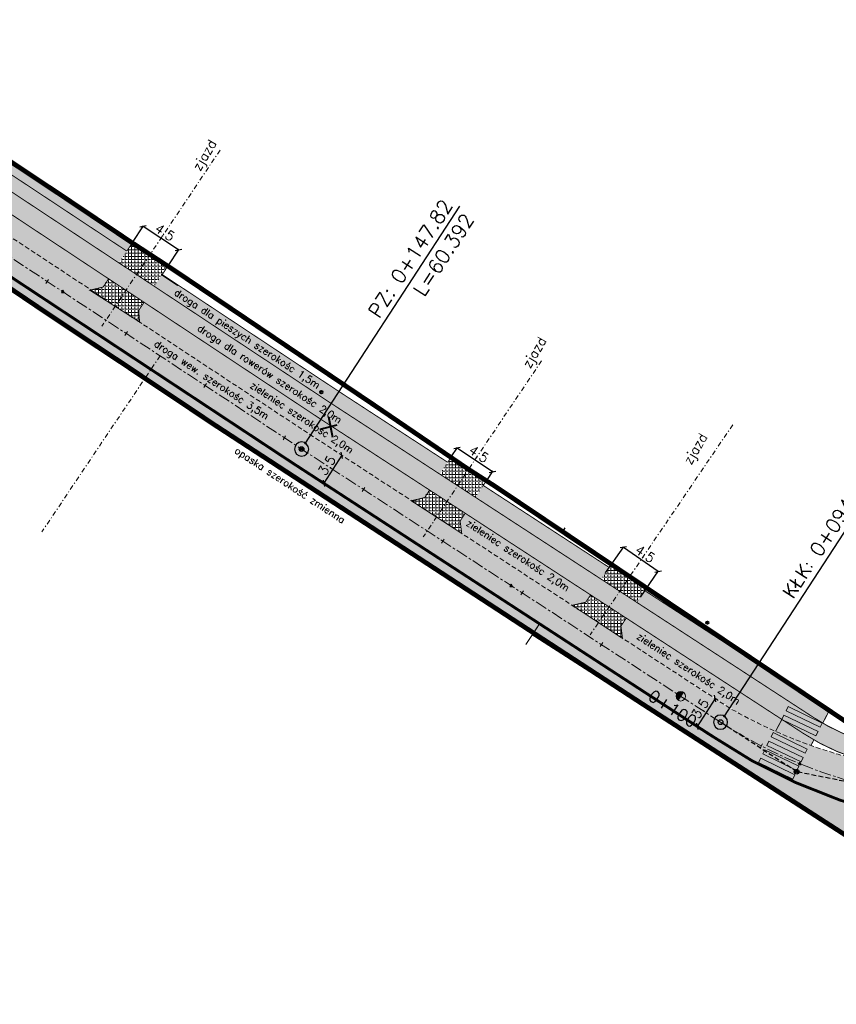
# Model space of a CAD drawing. Header units: metres. Extents: x 8462340 to 8469377, y 5710371 to 5712927.
# Tile 29 of 31: x 8468511 to 8468597, y 5712632 to 5712736. Entities that reach past the tile are written whole.
import ezdxf

# ---------------------------------------------------------------- set-up
doc = ezdxf.new("R2010")
doc.units = ezdxf.units.M
for name, pattern in [('CENTER', [2, 1.25, -0.25, 0.25, -0.25]), ('DASHDOT', [1, 0.5, -0.25, 0, -0.25]), ('DASHED', [0.75, 0.5, -0.25]), ('HIDDEN', [0.375, 0.25, -0.125])]:
    doc.linetypes.add(name, pattern=pattern)
for name, color, linetype in [('C-DROGI-SYTUACJA', 7, 'Continuous'), ('C-DROGI-SYTUACJA-ETYKIETY', 7, 'Continuous'), ('GRANICA PASA', 184, 'Continuous')]:
    doc.layers.add(name, color=color, linetype=linetype)
for name, color, linetype, lineweight in [('CHODNIK PROJEKTOWANY', 252, 'Continuous', 5), ('dim', 7, 'Continuous', 5), ('ZZ krawężnik 15x30', 174, 'Continuous', 70)]:
    doc.layers.add(name, color=color, linetype=linetype, lineweight=lineweight)
doc.styles.get("Standard").update_dxf_attribs({"font": 'simplex.shx'})
doc.dimstyles.new('drogi', dxfattribs={"dimtxt": 2, "dimasz": 1, "dimexe": 0.18, "dimexo": 0.0625, "dimgap": 0.5, "dimtad": 1, "dimdec": 1, "dimzin": 0, "dimdsep": 46, "dimtxsty": 'Standard', "dimblk": 'OBLIQUE', "dimcen": 0.09, "dimaunit": 1, "dimadec": 0, "dimazin": 0, "dimtfac": 1, "dimtdec": 1, "dimtofl": 0, "dimtmove": 0, "dimatfit": 3, "dimfxl": 1, "dimtolj": 1, "dimtzin": 0, "dimarcsym": 0})
pattern_1 = [(0, (0, 0), (0, 0.3492500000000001), [0.254, -0.09525]), (90, (0, 0), (-0.3492500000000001, 2.138539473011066e-17), [0.254, -0.09525])]

# ---------------------------------------------------------------- blocks, each defined once
blk = doc.blocks.new('AeccTickTriangle')
at = {"color": 0, "linetype": 'ByBlock', "lineweight": -2}
blk.add_lwpolyline([(3.05311331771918e-16, 0.6666666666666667), (-0.5773502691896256, -0.333333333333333), (0.5773502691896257, -0.3333333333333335)], close=True, dxfattribs=at)
at = {"color": 0, "linetype": 'ByBlock', "lineweight": -2, "const_width": 0.0625}
blk.add_lwpolyline([(-0.03125, 0, 1), (0.03125, 0, 1)], format="xyb", close=True, dxfattribs=at)
blk = doc.blocks.new('kilometraz')
at = {"linetype": 'ByBlock', "lineweight": -2}
blk.add_hatch(color=0, dxfattribs=at).paths.add_polyline_path([(0, -0.5, 0.4142135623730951), (0.5, 0, 0.4142135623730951), (0, 0.5)])
at = {"color": 0, "linetype": 'ByBlock', "lineweight": -2}
blk.add_line((0, 0.5), (0, -0.5), dxfattribs=at)
blk.add_circle((0, 0), 0.5, dxfattribs=at)
blk = doc.blocks.new('AeccTickCircle')
at = {"color": 0, "linetype": 'ByBlock', "lineweight": -2}
blk.add_circle((0, 0), 0.5, dxfattribs=at)
blk = doc.blocks.new('AeccTickLine')
at = {"color": 0, "linetype": 'ByBlock', "lineweight": -2}
blk.add_line((0, 1), (-3.673819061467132e-16, -1), dxfattribs=at)
blk = doc.blocks.new('_Oblique')
at = {"color": 0, "linetype": 'ByBlock', "lineweight": -2}
blk.add_line((-0.5, -0.5), (0.5, 0.5), dxfattribs=at)
blk = doc.blocks.new('*D9183')
at = {"layer": 'Defpoints', "color": 0, "linetype": 'Continuous', "lineweight": 20, "transparency": 16777216}
for p in [(8468574.44171438, 5712679.804907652), (8468572.55177071, 5712677.080412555), (8468576.22998041, 5712674.528890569)]:
    blk.add_point(p, dxfattribs=at)
at = {"layer": 'dim', "color": 0, "linetype": 'Continuous', "lineweight": -2, "transparency": 16777216}
for p, q in [((8468572.569582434, 5712677.10608949), (8468574.493012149, 5712679.878857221)), ((8468578.11992408, 5712677.253385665), (8468574.44171438, 5712679.804907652)), ((8468576.247792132, 5712674.554567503), (8468578.171221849, 5712677.327335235))]:
    blk.add_line(p, q, dxfattribs=at)
at = {"layer": 'dim', "color": 0, "linetype": 'Continuous', "lineweight": -2, "transparency": 16777216, "xscale": 0.5, "yscale": 0.5, "zscale": 0.5}
for p, rotation in [((8468574.44171438, 5712679.804907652), 145.2515025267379), ((8468578.11992408, 5712677.253385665), 325.2515025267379)]:
    blk.add_blockref('_Oblique', p, dxfattribs=dict(at, rotation=rotation))
at = {"layer": 'dim', "color": 0, "linetype": 'Continuous', "lineweight": 20, "transparency": 16777216, "insert": (8468576.750415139, 5712679.11617884), "char_height": 1, "attachment_point": 5, "rotation": 325.2515025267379}
blk.add_mtext('\\A1;4.5', dxfattribs=at)
blk = doc.blocks.new('*D9184')
at = {"layer": 'Defpoints', "color": 0, "linetype": 'Continuous', "lineweight": 20, "transparency": 16777216}
for p in [(8468556.872437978, 5712690.286557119), (8468556.245715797, 5712689.3401384), (8468560.003747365, 5712686.851555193)]:
    blk.add_point(p, dxfattribs=at)
at = {"layer": 'dim', "color": 0, "linetype": 'Continuous', "lineweight": -2, "transparency": 16777216}
for p, q in [((8468556.262969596, 5712689.366193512), (8468556.922128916, 5712690.361595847)), ((8468560.630469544, 5712687.797973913), (8468556.872437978, 5712690.286557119)), ((8468560.021001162, 5712686.877610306), (8468560.680160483, 5712687.873012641))]:
    blk.add_line(p, q, dxfattribs=at)
at = {"layer": 'dim', "color": 0, "linetype": 'Continuous', "lineweight": -2, "transparency": 16777216, "xscale": 0.5, "yscale": 0.5, "zscale": 0.5}
for p, rotation in [((8468556.872437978, 5712690.286557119), 146.4873182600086), ((8468560.630469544, 5712687.797973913), 326.4873182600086)]:
    blk.add_blockref('_Oblique', p, dxfattribs=dict(at, rotation=rotation))
at = {"layer": 'dim', "color": 0, "linetype": 'Continuous', "lineweight": 20, "transparency": 16777216, "insert": (8468559.174668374, 5712689.661546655), "char_height": 1, "attachment_point": 5, "rotation": 326.4873182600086}
blk.add_mtext('\\A1;4.5', dxfattribs=at)
blk = doc.blocks.new('*D9188')
at = {"layer": 'Defpoints', "color": 0, "linetype": 'Continuous', "lineweight": 20, "transparency": 16777216}
for p in [(8468523.701318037, 5712713.699424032), (8468522.572787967, 5712711.990149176), (8468526.32247713, 5712709.514457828)]:
    blk.add_point(p, dxfattribs=at)
at = {"layer": 'dim', "color": 0, "linetype": 'Continuous', "lineweight": -2, "transparency": 16777216}
for p, q in [((8468522.59000613, 5712712.016227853), (8468523.750906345, 5712713.774530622)), ((8468527.4510072, 5712711.223732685), (8468523.701318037, 5712713.699424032)), ((8468526.339695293, 5712709.540536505), (8468527.500595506, 5712711.298839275))]:
    blk.add_line(p, q, dxfattribs=at)
at = {"layer": 'dim', "color": 0, "linetype": 'Continuous', "lineweight": -2, "transparency": 16777216, "xscale": 0.5, "yscale": 0.5, "zscale": 0.5}
for p, rotation in [((8468523.701318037, 5712713.699424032), 146.5656477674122), ((8468527.4510072, 5712711.223732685), 326.5656477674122)]:
    blk.add_blockref('_Oblique', p, dxfattribs=dict(at, rotation=rotation))
at = {"layer": 'dim', "color": 0, "linetype": 'Continuous', "lineweight": 20, "transparency": 16777216, "insert": (8468526.00632574, 5712713.076290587), "char_height": 1, "attachment_point": 5, "rotation": 326.5656477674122}
blk.add_mtext('\\A1;4.5', dxfattribs=at)
blk = doc.blocks.new('*D9192')
at = {"layer": 'Defpoints', "color": 0, "lineweight": 20, "transparency": 16777216}
for p in [(8468544.710239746, 5712689.526891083), (8468542.788078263, 5712686.57346558), (8468542.788078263, 5712686.57346558)]:
    blk.add_point(p, dxfattribs=at)
at = {"layer": 'dim', "color": 0, "lineweight": -2, "transparency": 16777216}
for p, q in [((8468544.710239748, 5712689.526891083), (8468542.788078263, 5712686.57346558)), ((8468544.73643124, 5712689.509845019), (8468544.785671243, 5712689.477798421)), ((8468542.814269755, 5712686.556419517), (8468542.86350976, 5712686.524372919))]:
    blk.add_line(p, q, dxfattribs=at)
at = {"layer": 'dim', "color": 0, "lineweight": -2, "transparency": 16777216, "xscale": 0.5, "yscale": 0.5, "zscale": 0.5}
for p, rotation in [((8468544.710239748, 5712689.526891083), 56.94293817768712), ((8468542.788078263, 5712686.57346558), 236.9429381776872)]:
    blk.add_blockref('_Oblique', p, dxfattribs=dict(at, rotation=rotation))
at = {"layer": 'dim', "color": 0, "lineweight": 20, "transparency": 16777216, "insert": (8468543.120563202, 5712688.459283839), "char_height": 1, "attachment_point": 5, "rotation": 56.94293817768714}
blk.add_mtext('\\A1;3.5', dxfattribs=at)
blk = doc.blocks.new('*D9189')
at = {"layer": 'Defpoints', "color": 0, "lineweight": 20, "transparency": 16777216}
for p in [(8468584.438981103, 5712663.642877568), (8468582.228751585, 5712660.904511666), (8468582.529427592, 5712660.708824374)]:
    blk.add_point(p, dxfattribs=at)
at = {"layer": 'dim', "color": 0, "lineweight": -2, "transparency": 16777216}
for p, q in [((8468584.138305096, 5712663.83856486), (8468582.228751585, 5712660.904511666)), ((8468584.41278961, 5712663.659923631), (8468584.0628736, 5712663.88765752)), ((8468582.5032361, 5712660.725870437), (8468582.153320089, 5712660.953604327))]:
    blk.add_line(p, q, dxfattribs=at)
at = {"layer": 'dim', "color": 0, "lineweight": -2, "transparency": 16777216, "xscale": 0.5, "yscale": 0.5, "zscale": 0.5}
for p, rotation in [((8468584.138305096, 5712663.83856486), 56.94293818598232), ((8468582.228751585, 5712660.904511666), 236.9429381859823)]:
    blk.add_blockref('_Oblique', p, dxfattribs=dict(at, rotation=rotation))
at = {"layer": 'dim', "color": 0, "lineweight": 20, "transparency": 16777216, "insert": (8468582.554932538, 5712662.78064377), "char_height": 1, "attachment_point": 5, "rotation": 56.942938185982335}
blk.add_mtext('\\A1;3.5', dxfattribs=at)
blk = doc.blocks.new('skowijder (3)')
at = {"layer": 'dim', "lineweight": 15}
for points in [[(8468459.891150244, 5712723.169502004), (8468462.124165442, 5712726.488182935), (8468461.709330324, 5712726.767309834), (8468459.476315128, 5712723.448628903)], [(8468460.725859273, 5712722.607857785), (8468462.958874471, 5712725.926538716), (8468462.544039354, 5712726.205665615), (8468460.311024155, 5712722.886984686)], [(8468461.560568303, 5712722.046213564), (8468463.793583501, 5712725.364894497), (8468463.378748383, 5712725.644021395), (8468461.145733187, 5712722.325340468)], [(8468462.395277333, 5712721.484569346), (8468464.62829253, 5712724.803250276), (8468464.213457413, 5712725.082377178), (8468461.980442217, 5712721.763696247)]]:
    blk.add_lwpolyline(points, close=True, dxfattribs=at)
blk = doc.blocks.new('skowijder (3) (2)')
at = {"layer": 'dim', "lineweight": 15}
for points in [[(8468461.560568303, 5712722.046213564), (8468463.793583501, 5712725.364894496), (8468463.378748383, 5712725.644021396), (8468461.145733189, 5712722.325340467)], [(8468462.395277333, 5712721.484569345), (8468464.62829253, 5712724.803250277), (8468464.213457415, 5712725.082377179), (8468461.980442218, 5712721.763696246)]]:
    blk.add_lwpolyline(points, close=True, dxfattribs=at)

msp = doc.modelspace()

# ---------------------------------------------------------------- hatches: boundary and pattern name
at = {"layer": 'CHODNIK PROJEKTOWANY', "lineweight": 20, "true_color": 0xffffdb}
h = msp.add_hatch(color=7, dxfattribs=at)
h.dxf.hatch_style = 1
h.paths.add_polyline_path([(8468594.572748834, 5712659.472257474), (8468593.61243209, 5712660.058207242), (8468591.191337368, 5712661.633687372), (8468590.523273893, 5712660.374055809), (8468593.12269106, 5712659.302037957), (8468593.78149053, 5712659.055902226), (8468594.260376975, 5712658.883281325)])
edge = h.paths.add_edge_path()
edge.add_line((8468677.031, 5712645.57), (8468673.235142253, 5712646.14572466))
edge.add_arc((8468672.882811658, 5712643.822744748), 2.349547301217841, 81.3755769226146, 137.0998077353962)
edge.add_arc((8468666.888575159, 5712650.336450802), 6.512284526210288, 267.287702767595, 311.00763165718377, ccw=False)
edge.add_line((8468666.580408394, 5712643.831461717), (8468672.418625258, 5712642.627862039))
edge.add_arc((8468671.898337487, 5712648.529981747), 5.925007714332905, 275.0377551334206, 330.0281582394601)
h.paths.add_polyline_path([(8468667.948363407, 5712634.355162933), (8468668.408185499, 5712638.364483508), (8468669.62328283, 5712638.120533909), (8468669.147, 5712632.255)])
edge = h.paths.add_edge_path()
edge.add_line((8468669.147, 5712632.255), (8468671.988119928, 5712631.718796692))
edge.add_line((8468671.988119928, 5712631.718796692), (8468672.572527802, 5712636.519269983))
edge.add_arc((8468669.868999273, 5712631.960003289), 5.30056405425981, -3.9055065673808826, 59.33314342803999, ccw=False)
edge.add_line((8468675.157254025, 5712631.598975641), (8468675.855628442, 5712631.551297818))
edge.add_arc((8468669.839953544, 5712631.936538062), 6.027997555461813, 356.3358158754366, 441.5317284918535)
edge.add_line((8468670.727646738, 5712637.898815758), (8468669.62328283, 5712638.120533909))
edge.add_line((8468669.62328283, 5712638.120533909), (8468669.147, 5712632.255))
h.paths.add_polyline_path([(8468633.861059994, 5712645.300353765), (8468633.458912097, 5712643.309245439), (8468639.466784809, 5712642.098014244), (8468639.08024889, 5712640.172703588), (8468652.64311474, 5712637.449748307), (8468652.407035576, 5712636.273853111), (8468655.073573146, 5712635.817855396), (8468655.294338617, 5712636.917474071), (8468667.948363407, 5712634.355162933), (8468668.390349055, 5712638.36806445)])
h.paths.add_polyline_path([(8468565.012628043, 5712670.872159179), (8468565.578167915, 5712671.741118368), (8468539.487680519, 5712688.721445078), (8468489.109196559, 5712721.992936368), (8468488.38307394, 5712720.890796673)], flags=17)
h.paths.add_polyline_path([(8468597.750596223, 5712649.522492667), (8468595.592983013, 5712650.908518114), (8468595.50352369, 5712650.925391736)])
h.paths.add_polyline_path([(8468491.69090693, 5712731.136283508), (8468490.842108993, 5712729.899290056), (8468521.137173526, 5712709.855369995), (8468521.977458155, 5712711.097977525)])
h.paths.add_polyline_path([(8468487.09930944, 5712732.375613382), (8468487.948109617, 5712733.612607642), (8468485.047984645, 5712735.531399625), (8468481.517911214, 5712734.785291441), (8468482.9828429, 5712734.740257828), (8468484.216509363, 5712734.282941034)])
h.paths.add_polyline_path([(8468555.042334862, 5712687.551378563), (8468555.878555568, 5712688.793714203), (8468544.407459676, 5712696.257752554), (8468525.714839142, 5712708.625236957), (8468524.874225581, 5712707.382849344), (8468543.58863583, 5712695.000959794)])
h.paths.add_polyline_path([(8468572.11153633, 5712676.449427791), (8468572.945588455, 5712677.688499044), (8468559.639328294, 5712686.34664619), (8468558.801931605, 5712685.106105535)])
h.paths.add_polyline_path([(8468576.707118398, 5712675.240938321), (8468575.873556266, 5712674.002578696), (8468595.50662077, 5712661.233070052), (8468595.514628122, 5712661.248167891), (8468596.206636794, 5712662.552948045)])
at = {"layer": 'dim', "lineweight": 20, "true_color": 0xc7e3ff}
h = msp.add_hatch(color=254, dxfattribs=at)
h.dxf.hatch_style = 1
edge = h.paths.add_edge_path()
edge.add_line((8468677.399621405, 5712647.55163249), (8468677.107043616, 5712645.573148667))
edge.add_line((8468677.107043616, 5712645.573148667), (8468673.235142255, 5712646.14572466))
edge.add_arc((8468672.888998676, 5712643.80501562), 2.366164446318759, 81.58807670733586, 136.887307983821)
edge.add_arc((8468667.026878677, 5712650.093139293), 6.238172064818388, 262.7519880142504, 311.51540806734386, ccw=False)
edge.add_line((8468666.239842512, 5712643.904814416), (8468630.191468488, 5712651.138507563))
edge.add_line((8468630.191468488, 5712651.138507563), (8468602.654657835, 5712656.66841941))
edge.add_arc((8468606.468369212, 5712680.871067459), 24.5012768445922, 233.4825648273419, 261.045296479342, ccw=False)
edge.add_line((8468591.888458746, 5712661.179983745), (8468542.510928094, 5712693.346812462))
edge.add_line((8468542.510928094, 5712693.346812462), (8468483.151900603, 5712732.589190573))
edge.add_arc((8468482.407745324, 5712731.463562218), 1.349372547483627, 56.53122521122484, 130.8235303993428)
edge.add_line((8468481.525618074, 5712732.484668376), (8468480.953076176, 5712731.676881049))
edge.add_line((8468480.953076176, 5712731.676881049), (8468479.321369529, 5712732.833398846))
edge.add_line((8468479.321369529, 5712732.833398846), (8468480.031399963, 5712733.83516586))
edge.add_arc((8468482.416911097, 5712731.32095003), 3.465825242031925, 58.71865208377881, 133.4953160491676, ccw=False)
edge.add_line((8468484.216509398, 5712734.282941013), (8468543.58863583, 5712695.000959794))
edge.add_line((8468543.58863583, 5712695.000959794), (8468594.586435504, 5712661.810345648))
edge.add_arc((8468606.036865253, 5712679.404076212), 20.99170542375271, 236.9429381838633, 261.8137600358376)
edge.add_line((8468603.047830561, 5712658.626266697), (8468666.492171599, 5712645.888833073))
edge.add_arc((8468667.213800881, 5712649.483222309), 3.66611276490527, 258.647901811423, 315.4297223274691)
edge.add_arc((8468672.853050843, 5712643.927933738), 4.249843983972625, 81.74785082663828, 135.4297223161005, ccw=False)
edge.add_line((8468673.463029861, 5712648.133774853), (8468677.399621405, 5712647.55163249))
edge = h.paths.add_edge_path()
edge.add_line((8468690.561407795, 5712641.212938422), (8468690.93808388, 5712644.375308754))
edge.add_line((8468690.93808388, 5712644.375308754), (8468689.626, 5712646.02))
edge.add_line((8468689.626, 5712646.02), (8468687.572756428, 5712646.239359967))
edge.add_line((8468687.572756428, 5712646.239359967), (8468687.419451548, 5712644.259128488))
edge.add_arc((8468687.154973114, 5712640.842873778), 3.426477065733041, 6.200123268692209, 85.57312507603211, ccw=False)
at = {"layer": 'dim', "lineweight": 5}
h = msp.add_hatch(dxfattribs=at)
h.set_pattern_fill('GRASS', color=102, scale=0.01)
h.set_pattern_definition([(90, (0, 0), (-0.1796051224, 0.1796051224), [0.047625, -0.3115852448]), (45, (0, 0), (-0.1796051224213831, 0.1796051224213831), [0.047625, -0.206375]), (135, (0, 0), (-0.1796051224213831, -0.179605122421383), [0.047625, -0.206375])])
h.paths.add_polyline_path([(8468570.989036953, 5712674.78183812), (8468570.467854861, 5712674.007567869), (8468569.031267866, 5712673.681289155), (8468557.371745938, 5712681.268819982), (8468557.196404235, 5712682.583510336), (8468557.734162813, 5712683.408434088)])
h.paths.add_polyline_path([(8468553.97353021, 5712685.855945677), (8468553.45323589, 5712685.058121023), (8468552.03238433, 5712684.7222325), (8468523.341793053, 5712703.534876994), (8468523.237959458, 5712704.820426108), (8468523.811756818, 5712705.687683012)])
h.paths.add_polyline_path([(8468520.066847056, 5712708.165402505), (8468519.508558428, 5712707.315983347), (8468518.073939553, 5712706.959148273), (8468489.315720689, 5712726.08396658), (8468489.15814103, 5712727.445163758), (8468489.710370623, 5712728.249954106)])
edge = h.paths.add_edge_path()
edge.add_line((8468485.967569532, 5712730.726278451), (8468485.458433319, 5712729.984291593))
edge.add_line((8468485.458433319, 5712729.984291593), (8468484.089409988, 5712729.634506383))
edge.add_line((8468484.089409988, 5712729.634506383), (8468481.012502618, 5712731.696356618))
edge.add_line((8468481.012502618, 5712731.696356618), (8468481.128879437, 5712731.924918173))
edge.add_line((8468481.128879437, 5712731.924918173), (8468481.525618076, 5712732.484668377))
edge.add_arc((8468482.417844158, 5712731.318192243), 1.468582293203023, 52.52825917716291, 127.41201728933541, ccw=False)
edge.add_line((8468483.311285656, 5712732.483737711), (8468485.967569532, 5712730.726278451))
h.paths.add_polyline_path([(8468652.64311474, 5712637.449748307), (8468652.39, 5712636.188999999), (8468637.477, 5712638.827000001), (8468637.681, 5712641.776000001), (8468633.378868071, 5712642.79128941), (8468633.479614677, 5712643.293101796), (8468639.473924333, 5712642.133575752), (8468639.08024889, 5712640.172703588)])
h.paths.add_polyline_path([(8468666.656792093, 5712634.636285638), (8468666.530379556, 5712633.699199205), (8468655.072999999, 5712635.815), (8468655.294338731, 5712636.917474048)])
h.paths.add_polyline_path([(8468590.53876766, 5712660.403269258), (8468591.191337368, 5712661.633687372), (8468574.75033445, 5712672.333893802), (8468574.18908776, 5712671.500092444), (8468574.35284609, 5712670.183909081), (8468585.725360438, 5712662.899579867), (8468586.71853373, 5712662.252509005), (8468588.984155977, 5712661.087867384)])
h.paths.add_polyline_path([(8468492.578, 5712732.124), (8468491.853833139, 5712731.028500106), (8468521.989557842, 5712711.090002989), (8468522.609554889, 5712712.015975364)])
at = {"layer": 'dim', "lineweight": 20, "true_color": 0xc7e3ff}
h = msp.add_hatch(color=254, dxfattribs=at)
h.dxf.hatch_style = 1
edge = h.paths.add_edge_path()
edge.add_line((8468677.42072042, 5712646.543183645), (8468675.855628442, 5712631.551297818))
edge.add_arc((8468669.868999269, 5712631.960003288), 6.000564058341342, 356.094493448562, 441.7730511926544)
edge.add_line((8468670.72764671, 5712637.898815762), (8468602.213098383, 5712651.654171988))
edge.add_arc((8468616.305847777, 5712707.848113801), 57.93414090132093, 236.5687422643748, 255.92128736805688, ccw=False)
edge.add_line((8468584.387837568, 5712659.499325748), (8468583.664553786, 5712659.970056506))
edge.add_line((8468583.664553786, 5712659.970056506), (8468539.49519838, 5712688.716480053))
edge.add_line((8468539.49519838, 5712688.716480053), (8468489.109196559, 5712721.992936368))
edge.add_line((8468489.109196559, 5712721.992936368), (8468480.844002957, 5712726.341831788))
edge.add_line((8468480.844002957, 5712726.341831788), (8468483.276669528, 5712730.111160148))
edge.add_line((8468483.276669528, 5712730.111160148), (8468495.735415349, 5712721.883006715))
edge.add_line((8468495.735415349, 5712721.883006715), (8468541.404390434, 5712691.649977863))
edge.add_line((8468541.404390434, 5712691.649977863), (8468585.667942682, 5712662.811450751))
edge.add_arc((8468612.017163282, 5712709.091360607), 53.25515451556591, 240.3452072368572, 259.9855192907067)
edge.add_line((8468602.756248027, 5712656.647610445), (8468672.418625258, 5712642.627862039))
edge.add_arc((8468672.08776297, 5712648.203484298), 5.585430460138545, 273.395999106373, 342.7071557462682)
at = {"layer": 'dim', "lineweight": 20, "true_color": 0x9eff9e}
h = msp.add_hatch(dxfattribs=at)
h.set_pattern_fill('AR-CONC', color=81)
h.set_pattern_definition([(49.99999999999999, (0, 0), (182.184668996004, -15.93908553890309), [19.05, -209.55]), (355, (0, 0), (-35.24342142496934, 191.0568452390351), [15.24, -167.64058417]), (100.4514447, (15.182007, -1.3282535), (146.9412470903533, 175.1177519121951), [16.1900088, -178.0902446]), (46.18420000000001, (0, 50.8), (271.0790408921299, -42.04232793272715), [28.575, -314.325]), (96.63555760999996, (22.5899, 47.2965), (237.404134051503, 247.4261245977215), [24.28502314, -267.13560816]), (351.1841511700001, (0, 50.8), (237.404134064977, 247.4261245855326), [22.85996707, -251.45973192]), (21, (25.4, 38.1), (151.6143912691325, -102.2651981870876), [19.05, -209.55]), (326.0000000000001, (25.4, 38.1), (61.80202834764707, 184.1879661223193), [15.24, -167.64]), (71.45144499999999, (38.0345326, 29.5779001), (213.4164192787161, 81.92276888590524), [16.1900088, -178.0899376]), (37.50000000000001, (0, 0), (3.088603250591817, 84.55503887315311), [0, -165.608, 0, -170.18, 0, -168.275]), (7.499999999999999, (0, 0), (66.81966251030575, 100.1805748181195), [0, -97.02799999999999, 0, -161.798, 0, -64.135]), (327.5, (-56.642, 0), (135.5905951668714, -5.728743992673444), [0, -63.5, 0, -198.12, 0, -262.89]), (317.5, (-82.042, 0), (148.129181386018, 25.42649103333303), [0, -82.55, 0, -131.572, 0, -186.69])])
edge = h.paths.add_edge_path()
edge.add_arc((8468616.591548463, 5712719.289212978), 64.36381787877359, 241.2994616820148, 251.6870805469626)
edge.add_line((8468596.36801652, 5712658.185123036), (8468594.038086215, 5712659.790458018))
edge.add_line((8468594.038086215, 5712659.790458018), (8468574.75033445, 5712672.333893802))
edge.add_line((8468574.75033445, 5712672.333893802), (8468574.18908776, 5712671.500092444))
edge.add_line((8468574.18908776, 5712671.500092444), (8468574.348747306, 5712670.216852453))
edge.add_line((8468574.348747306, 5712670.216852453), (8468585.682000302, 5712662.83302745))
h.paths.add_polyline_path([(8468570.989036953, 5712674.78183812), (8468570.467854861, 5712674.007567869), (8468569.031267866, 5712673.681289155), (8468557.371745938, 5712681.268819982), (8468557.196404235, 5712682.583510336), (8468557.733546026, 5712683.40883551)])
h.paths.add_polyline_path([(8468553.97353021, 5712685.855945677), (8468553.45323589, 5712685.058121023), (8468552.092, 5712684.728999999), (8468523.351624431, 5712703.413156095), (8468523.237959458, 5712704.820426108), (8468523.811756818, 5712705.687683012)])
h.paths.add_polyline_path([(8468520.059345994, 5712708.153989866), (8468519.508558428, 5712707.315983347), (8468518.2012983, 5712706.98925581), (8468489.315720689, 5712726.08396658), (8468489.15814103, 5712727.445163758), (8468489.710370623, 5712728.249954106)])
at = {"layer": 'dim', "lineweight": 9}
h = msp.add_hatch(dxfattribs=at)
h.set_pattern_fill('ANGLE', color=250, scale=0.05)
h.set_pattern_definition(pattern_1)
h.paths.add_polyline_path([(8468523.76327929, 5712705.740922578), (8468520.0257533, 5712708.211808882), (8468519.37590062, 5712707.250810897), (8468518.073939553, 5712706.959148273), (8468523.380633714, 5712703.516209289), (8468523.229880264, 5712704.952583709)])
h.paths.add_polyline_path([(8468521.137173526, 5712709.855369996), (8468524.874225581, 5712707.382849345), (8468526.285830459, 5712709.469135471), (8468522.578226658, 5712711.986390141)])
at = {"layer": 'dim', "lineweight": 20}
h = msp.add_hatch(color=1, dxfattribs=at)
h.dxf.hatch_style = 1
h.paths.add_polyline_path([(8468525.369647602, 5712706.998441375), (8468524.37819859, 5712705.459111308), (8468519.508230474, 5712708.632740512), (8468520.520406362, 5712710.142863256)])
at = {"layer": 'dim', "lineweight": 9}
h = msp.add_hatch(dxfattribs=at)
h.set_pattern_fill('ANGLE', color=250, scale=0.05)
h.set_pattern_definition(pattern_1)
h.paths.add_polyline_path([(8468555.040104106, 5712687.548064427), (8468558.798962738, 5712685.101707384), (8468559.937564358, 5712686.788460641), (8468556.225808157, 5712689.309611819)])
h.paths.add_polyline_path([(8468557.689809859, 5712683.458580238), (8468553.93424099, 5712685.905133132), (8468553.334345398, 5712685.013895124), (8468552.03238433, 5712684.7222325), (8468557.339078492, 5712681.279293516), (8468557.188325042, 5712682.715667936)])
at = {"layer": 'dim', "lineweight": 20}
h = msp.add_hatch(color=1, dxfattribs=at)
h.dxf.hatch_style = 1
h.paths.add_polyline_path([(8468559.194663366, 5712684.679979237), (8468558.267343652, 5712683.211427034), (8468553.397375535, 5712686.385056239), (8468554.345422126, 5712687.824401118)])
at = {"layer": 'dim', "lineweight": 9}
h = msp.add_hatch(dxfattribs=at)
h.set_pattern_fill('ANGLE', color=250, scale=0.05)
h.set_pattern_definition(pattern_1)
h.paths.add_polyline_path([(8468572.105980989, 5712676.441174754), (8468575.867268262, 5712673.993237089), (8468576.875278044, 5712675.490760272), (8468573.18797532, 5712678.048589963)])
h.paths.add_polyline_path([(8468574.755324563, 5712672.341307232), (8468570.995122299, 5712674.790878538), (8468570.467854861, 5712674.007567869), (8468569.044100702, 5712673.684203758), (8468574.35284609, 5712670.183909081), (8468574.18908776, 5712671.500092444)])
at = {"layer": 'dim', "lineweight": 20}
h = msp.add_hatch(color=1, dxfattribs=at)
h.dxf.hatch_style = 1
h.paths.add_polyline_path([(8468576.265464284, 5712673.575942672), (8468575.322689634, 5712672.138218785), (8468570.452721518, 5712675.311847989), (8468571.416223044, 5712676.720364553)])
at = {"layer": 'dim', "lineweight": 9}
h = msp.add_hatch(dxfattribs=at)
h.set_pattern_fill('ANGLE', color=256, scale=0.05)
h.set_pattern_definition(pattern_1)
h.paths.add_polyline_path([(8468633.455660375, 5712643.341835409), (8468633.849335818, 5712645.302707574), (8468602.2617596, 5712651.644402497), (8468601.835991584, 5712649.689973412)])
edge = h.paths.add_edge_path()
edge.add_line((8468602.2617596, 5712651.644402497), (8468601.868084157, 5712649.683530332))
edge.add_line((8468601.868084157, 5712649.683530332), (8468598.46068717, 5712650.367618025))
edge.add_line((8468598.46068717, 5712650.367618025), (8468597.86390926, 5712649.449701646))
edge.add_line((8468597.86390926, 5712649.449701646), (8468564.867182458, 5712670.646413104))
edge.add_line((8468564.867182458, 5712670.646413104), (8468565.579204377, 5712671.740443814))
edge.add_line((8468565.579204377, 5712671.740443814), (8468587.835530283, 5712657.386445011))
edge.add_arc((8468616.428098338, 5712708.204834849), 58.30989361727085, 240.6360598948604, 255.8900360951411)
edge.add_arc((8468601.836360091, 5712649.651588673), 2.037712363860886, 77.9501131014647, 79.3456914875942, ccw=False)

# ---------------------------------------------------------------- linework, layer by layer
at = {"layer": 'C-DROGI-SYTUACJA', "color": 1, "linetype": 'Continuous', "lineweight": -3}
for p, q in [((8468540.273034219, 5712690.006477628), (8468540.62658761, 5712690.360031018)), ((8468540.273034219, 5712690.360031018), (8468540.62658761, 5712690.006477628)), ((8468592.57664204, 5712655.929680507), (8468592.930195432, 5712656.283233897)), ((8468592.57664204, 5712656.283233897), (8468592.930195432, 5712655.929680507))]:
    msp.add_line(p, q, dxfattribs=at)
at = {"layer": 'C-DROGI-SYTUACJA', "color": 253, "linetype": 'HIDDEN', "lineweight": -3, "ltscale": 2}
for p, q in [((8468592.753418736, 5712656.106457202), (8468584.712638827, 5712661.345178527)), ((8468602.162358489, 5712654.216961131), (8468592.753418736, 5712656.106457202))]:
    msp.add_line(p, q, dxfattribs=at)
at = {"layer": 'C-DROGI-SYTUACJA', "color": 182, "linetype": 'CENTER', "lineweight": 15, "flags": 128}
msp.add_lwpolyline([(8468584.712638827, 5712661.345178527), (8468540.449810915, 5712690.183254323), (8468490.016214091, 5712723.405248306), (8468482.197009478, 5712728.417913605)], dxfattribs=at)
at = {"layer": 'C-DROGI-SYTUACJA', "color": 172, "linetype": 'CENTER', "lineweight": 15, "flags": 128}
msp.add_lwpolyline([(8468602.162358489, 5712654.216961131, -0.09509994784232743), (8468584.712638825, 5712661.345178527)], format="xyb", dxfattribs=at)
at = {"layer": 'C-DROGI-SYTUACJA', "color": 1, "linetype": 'Continuous', "lineweight": -3}
for centre, radius in [((8468540.449810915, 5712690.183254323), 0.25), ((8468540.449810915, 5712690.183254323), 0.125), ((8468584.712638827, 5712661.345178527), 0.25), ((8468592.753418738, 5712656.106457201), 0.25), ((8468592.753418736, 5712656.106457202), 0.125)]:
    msp.add_circle(centre, radius, dxfattribs=at)
at = {"layer": 'C-DROGI-SYTUACJA-ETYKIETY', "color": 183, "linetype": 'Continuous', "lineweight": -3}
for p, q in [((8468540.790987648, 5712690.7069178), (8468557.167462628, 5712715.842770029)), ((8468585.05381556, 5712661.868842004), (8468601.43029054, 5712687.004694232))]:
    msp.add_line(p, q, dxfattribs=at)
at = {"layer": 'dim', "color": 162, "linetype": 'DASHDOT', "lineweight": 20}
for p, q in [((8468531.835039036, 5712721.740932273), (8468519.351140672, 5712703.159872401)), ((8468525.497124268, 5712700.032999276), (8468513.013225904, 5712681.451939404)), ((8468565.793483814, 5712699.5040165), (8468553.30958545, 5712680.922956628)), ((8468585.994394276, 5712692.736893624), (8468570.924313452, 5712670.552844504))]:
    msp.add_line(p, q, dxfattribs=at)
at = {"layer": 'dim', "color": 3, "lineweight": 40, "flags": 128}
for points in [[(8468543.27852663, 5712693.604633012), (8468543.715877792, 5712691.435522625)], [(8468542.420016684, 5712692.293465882), (8468544.198936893, 5712692.735415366)]]:
    msp.add_lwpolyline(points, dxfattribs=at)
at = {"layer": 'dim', "color": 8, "lineweight": 9, "flags": 128}
msp.add_lwpolyline([(8468564.154116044, 5712669.553044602), (8468565.578167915, 5712671.741118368)], dxfattribs=at)
msp.add_lwpolyline([(8468602.2617596, 5712651.644402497), (8468601.868084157, 5712649.683530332), (8468598.46068717, 5712650.367618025), (8468597.86390926, 5712649.449701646), (8468564.867182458, 5712670.646413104), (8468565.579204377, 5712671.740443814), (8468587.835530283, 5712657.386445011, 0.06665648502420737), (8468602.213098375, 5712651.65417199, -0.006089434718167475)], format="xyb", close=True, dxfattribs=at)
at = {"layer": 'dim', "color": 1, "lineweight": 40}
for centre in [(8468542.53459514, 5712696.195553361), (8468583.324041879, 5712671.849989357)]:
    msp.add_circle(centre, 0.1297320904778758, dxfattribs=at)
at = {"layer": 'GRANICA PASA', "linetype": 'DASHDOT', "lineweight": 9, "ltscale": 3, "const_width": 0.5}
for points in [[(8468492.511832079, 5712731.952920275), (8468515.146, 5712716.932999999), (8468522.419240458, 5712712.055156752), (8468526.965832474, 5712709.087760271), (8468548.366, 5712694.66), (8468557.94674224, 5712688.138124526), (8468560.976384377, 5712686.199034), (8468579.09, 5712674.047)], [(8468579.09, 5712674.047), (8468600.029, 5712660.007), (8468667.74058718, 5712645.852459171), (8468666.581, 5712633.85), (8468652.39, 5712636.188999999), (8468637.396, 5712638.801), (8468637.681, 5712641.776000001), (8468601.83, 5712649.418), (8468598.854, 5712648.806), (8468576.253669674, 5712663.400472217), (8468564.948523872, 5712670.771136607), (8468531.22, 5712692.767999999), (8468521.527874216, 5712699.244409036), (8468517.19822398, 5712702.108335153), (8468513.202774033, 5712704.771150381), (8468509.3895, 5712707.3485)]]:
    msp.add_lwpolyline(points, dxfattribs=at)
at = {"layer": 'ZZ krawężnik 15x30', "color": 0, "linetype": 'DASHED', "lineweight": 30}
msp.add_line((8468568.021595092, 5712681.423749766), (8468568.279369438, 5712681.852179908), dxfattribs=at)
at = {"layer": 'ZZ krawężnik 15x30', "color": 0, "linetype": 'DASHED', "lineweight": 30, "flags": 128}
for points, const_width in [([(8468521.989557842, 5712711.090002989), (8468491.669786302, 5712731.150269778)], 0.1), ([(8468524.874225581, 5712707.382849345), (8468490.842108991, 5712729.899290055)], 0.1), ([(8468523.753386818, 5712705.726301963), (8468489.710370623, 5712728.249954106)], 0.1), ([(8468521.989557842, 5712711.090002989), (8468522.578226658, 5712711.986390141), (8468526.270075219, 5712709.434712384), (8468525.649688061, 5712708.490604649)], 0.1), ([(8468523.809031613, 5712705.689486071), (8468523.237959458, 5712704.820426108), (8468523.336426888, 5712703.601314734), (8468518.073939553, 5712706.959148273), (8468519.494791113, 5712707.295036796), (8468520.066847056, 5712708.165402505)], 0.1), ([(8468525.673927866, 5712708.564771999), (8468527.372735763, 5712707.433363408)], 0.1), ([(8468555.858315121, 5712688.805256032), (8468544.411591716, 5712696.255063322), (8468525.701902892, 5712708.633829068)], 0.1), ([(8468558.798962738, 5712685.101707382), (8468543.58863583, 5712695.000959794), (8468524.874225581, 5712707.382849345)], 0.1), ([(8468557.679829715, 5712683.443795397), (8468542.491361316, 5712693.328821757), (8468523.753386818, 5712705.726301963)], 0.1), ([(8468555.88540095, 5712688.787627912), (8468556.245715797, 5712689.340138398), (8468559.937564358, 5712686.788460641), (8468559.645514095, 5712686.340454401)], 0.1), ([(8468572.924192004, 5712677.698366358), (8468559.617173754, 5712686.358898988)], 0.1), ([(8468557.734162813, 5712683.408434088), (8468557.196404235, 5712682.583510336), (8468557.371745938, 5712681.268819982), (8468552.03238433, 5712684.7222325), (8468553.45323589, 5712685.058121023), (8468553.97353021, 5712685.855945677)], 0.1), ([(8468575.867268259, 5712673.99323709), (8468558.798962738, 5712685.101707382)], 0.1), ([(8468574.75033445, 5712672.333893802), (8468557.679829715, 5712683.443795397)], 0.1), ([(8468572.943689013, 5712677.685677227), (8468573.18797532, 5712678.048589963), (8468576.875278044, 5712675.490760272), (8468576.704968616, 5712675.237744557)], 0.1), ([(8468574.75033445, 5712672.333893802), (8468574.18908776, 5712671.500092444), (8468574.35284609, 5712670.183909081), (8468569.044100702, 5712673.684203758), (8468570.467854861, 5712674.007567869), (8468570.989036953, 5712674.78183812)], 0.1), ([(8468596.4854447, 5712650.335526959), (8468564.866141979, 5712670.647081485)], 0.3), ([(8468595.510488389, 5712661.240362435), (8468596.196123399, 5712662.577017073)], 0.1), ([(8468591.191337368, 5712661.633687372), (8468590.523273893, 5712660.374055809)], 0.1), ([(8468594.260376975, 5712658.883281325), (8468594.572748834, 5712659.472257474)], 0.1)]:
    msp.add_lwpolyline(points, dxfattribs=dict(at, const_width=const_width))
at = {"layer": 'ZZ krawężnik 15x30', "color": 0, "linetype": 'DASHED', "lineweight": 15, "flags": 128}
msp.add_lwpolyline([(8468673.121105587, 5712642.518063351), (8468602.654579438, 5712656.668025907, -0.08695493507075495), (8468585.682000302, 5712662.83302745), (8468541.419162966, 5712691.671088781), (8468495.708281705, 5712721.829198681), (8468483.276669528, 5712730.111160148)], format="xyb", dxfattribs=at)
at = {"layer": 'ZZ krawężnik 15x30', "color": 0, "linetype": 'DASHED', "lineweight": 30, "ltscale": 2, "const_width": 0.3, "flags": 128}
msp.add_lwpolyline([(8468670.727646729, 5712637.898815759), (8468602.213098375, 5712651.65417199, -0.08782459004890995), (8468583.66455369, 5712659.970056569), (8468539.487680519, 5712688.721445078), (8468489.109196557, 5712721.992936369), (8468480.589949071, 5712726.487839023)], format="xyb", dxfattribs=at)
at = {"layer": 'ZZ krawężnik 15x30', "color": 0, "linetype": 'DASHED', "lineweight": 30, "const_width": 0.1, "flags": 128}
for points in [[(8468596.196123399, 5712662.577017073, -0.01203314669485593), (8468595.405814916, 5712663.066776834), (8468576.685479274, 5712675.250428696)], [(8468600.718857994, 5712659.093843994, -0.0810690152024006), (8468594.586435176, 5712661.810345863), (8468575.867268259, 5712673.99323709)], [(8468602.766661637, 5712656.646129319, -0.1098502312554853), (8468593.493992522, 5712660.135063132), (8468574.75033445, 5712672.333893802)]]:
    msp.add_lwpolyline(points, format="xyb", dxfattribs=at)

# ---------------------------------------------------------------- block references
at = {"layer": 'C-DROGI-SYTUACJA', "color": 1, "linetype": 'Continuous', "lineweight": -3, "xscale": 0.2499999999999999, "yscale": 0.2499999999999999, "zscale": 0.2499999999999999}
for p in [(8468515.233012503, 5712706.794251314), (8468562.58122487, 5712675.764216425), (8468593.098552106, 5712656.951336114)]:
    msp.add_blockref('AeccTickTriangle', p, dxfattribs=at)
at = {"layer": 'C-DROGI-SYTUACJA-ETYKIETY', "color": 7, "linetype": 'Continuous', "lineweight": 15}
for p, xscale, yscale, zscale, rotation in [((8468513.574770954, 5712707.88658052), 0.2500000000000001, 0.2500000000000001, 0.2500000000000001, 146.6260073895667), ((8468521.925747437, 5712702.385563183), 0.2500000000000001, 0.2500000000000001, 0.2500000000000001, 146.6260073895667), ((8468530.276723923, 5712696.884545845), 0.2500000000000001, 0.2500000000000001, 0.2500000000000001, 146.6260073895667), ((8468538.627700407, 5712691.383528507), 0.2500000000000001, 0.2500000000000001, 0.2500000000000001, 146.6260073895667), ((8468547.000285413, 5712685.915495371), 0.2499999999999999, 0.2499999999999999, 0.2499999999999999, 146.9149900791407), ((8468555.378901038, 5712680.456667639), 0.2499999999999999, 0.2499999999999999, 0.2499999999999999, 146.9149900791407), ((8468563.757516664, 5712674.997839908), 0.2499999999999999, 0.2499999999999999, 0.2499999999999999, 146.9149900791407), ((8468572.136132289, 5712669.539012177), 0.2499999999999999, 0.2499999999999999, 0.2499999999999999, 146.9149900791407), ((8468589.022226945, 5712658.834310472), 0.25, 0.25, 0.25, 152.6328292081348)]:
    msp.add_blockref('AeccTickLine', p, dxfattribs=dict(at, xscale=xscale, yscale=yscale, zscale=zscale, rotation=rotation))
at = {"layer": 'C-DROGI-SYTUACJA-ETYKIETY', "color": 7, "linetype": 'Continuous', "lineweight": -3, "extrusion": (6.68513590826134e-17, 1.026084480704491e-16, -1), "xscale": 1.5, "yscale": 1.5, "zscale": 1.5, "rotation": 33.0850099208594}
msp.add_blockref('AeccTickCircle', (-8468540.449810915, 5712690.183254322, 1.152303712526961e-09), dxfattribs=at)
at = {"layer": 'C-DROGI-SYTUACJA-ETYKIETY', "color": 7, "linetype": 'Continuous', "lineweight": 15, "rotation": 146.9149900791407}
msp.add_blockref('kilometraz', (8468580.514747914, 5712664.080184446), dxfattribs=at)
at = {"layer": 'C-DROGI-SYTUACJA-ETYKIETY', "color": 7, "linetype": 'Continuous', "lineweight": -3, "extrusion": (6.685135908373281e-17, 1.026084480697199e-16, -1), "xscale": 1.5, "yscale": 1.5, "zscale": 1.5, "rotation": 33.08500992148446}
msp.add_blockref('AeccTickCircle', (-8468584.712638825, 5712661.345178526, 1.152303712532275e-09), dxfattribs=at)
at = {"layer": 'dim', "lineweight": 5, "rotation": 278.1670371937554}
for name, p in [('skowijder (3) (2)', (1610782.040908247, 13283691.66643569)), ('skowijder (3)', (1610779.587412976, 13283687.1130656))]:
    msp.add_blockref(name, p, dxfattribs=at)

# ---------------------------------------------------------------- texts
at = {"layer": 'C-DROGI-SYTUACJA-ETYKIETY', "color": 250, "linetype": 'Continuous', "lineweight": 30, "char_height": 1.5, "attachment_point": 9}
for s, insert, rotation in [('{\\C7;PZ: 0+147.82}', (8468556.483684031, 5712715.915291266), 56.91500880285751), ('{\\C7;KŁK: 0+094.99}', (8468600.746511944, 5712687.077215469), 56.91500880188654)]:
    msp.add_mtext(s, dxfattribs=dict(at, insert=insert, rotation=rotation))
at = {"layer": 'C-DROGI-SYTUACJA-ETYKIETY', "color": 250, "linetype": 'Continuous', "lineweight": -3, "insert": (8468557.510064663, 5712715.246585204), "char_height": 1.5, "attachment_point": 3, "rotation": 56.91500880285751}
msp.add_mtext('{\\fSimplex|b0|i0|c186|p2;\\C222;L=60.392}', dxfattribs=at)
at = {"layer": 'C-DROGI-SYTUACJA-ETYKIETY', "color": 7, "linetype": 'Continuous', "lineweight": -3, "insert": (8468580.002982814, 5712663.294689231), "char_height": 1.25, "attachment_point": 2, "rotation": 326.91499007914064}
msp.add_mtext('0+100', dxfattribs=at)
at = {"layer": 'dim', "color": 162, "linetype": 'DASHDOT', "lineweight": 30, "attachment_point": 1}
for s, width, insert, char_height, rotation in [('zjazd ', 17.17134784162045, (8468528.852555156, 5712719.979791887), 1, 59.19597987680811), ('droga dla pieszych szerokośc 1,5m', 25.467908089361, (8468527.327875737, 5712707.169428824, 174.054169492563), 0.7499999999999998, 326.57018865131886), ('droga dla rowerów szerokośc 2,0m', 20.58490505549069, (8468529.783189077, 5712703.383009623), 0.7499999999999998, 326.57018865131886), ('zjazd ', 17.17134784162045, (8468563.709077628, 5712699.147493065), 1, 59.19597987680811), ('droga wew. szerokośc 3,5m', 17.17134784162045, (8468525.203953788, 5712701.750978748), 0.7499999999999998, 326.57018865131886), ('zieleniec szerokośc 2,0m', 20.58490505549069, (8468535.345377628, 5712697.359282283, -174.163), 0.7499999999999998, 326.57018865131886), ('zjazd ', 17.17134784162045, (8468580.712825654, 5712688.971354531), 1, 59.19597987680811), ('opaska szerokość zmienna', 25.467908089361, (8468533.71508245, 5712690.473460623, 43.06424327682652), 0.7499999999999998, 326.57018865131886), ('zieleniec szerokośc 2,0m', 20.58490505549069, (8468558.177348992, 5712682.808681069, -174.163), 0.7499999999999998, 326.57018865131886), ('zieleniec szerokośc 2,0m', 20.58490505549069, (8468576.192076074, 5712670.846667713, -174.163), 0.7499999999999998, 326.57018865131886)]:
    msp.add_mtext_dynamic_manual_height_columns(s, width=width, gutter_width=22.5149315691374, heights=[0], dxfattribs=dict(at, insert=insert, char_height=char_height, rotation=rotation))

# ---------------------------------------------------------------- dimensions: what is measured, and where the dimension line sits
at = {"layer": 'dim', "color": 162, "linetype": 'Continuous', "lineweight": 20}
for base, p1, p2, angle, picture, middle in [((8468523.701318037, 5712713.699424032), (8468526.32247713, 5712709.514457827), (8468522.572787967, 5712711.990149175), 146.56564776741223, '*D9188', (8468525.593089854, 5712712.450402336)), ((8468556.872437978, 5712690.286557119), (8468560.003747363, 5712686.851555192), (8468556.245715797, 5712689.340138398), 146.48731826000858, '*D9184', (8468558.760577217, 5712689.036223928)), ((8468574.44171438, 5712679.804907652), (8468576.22998041, 5712674.528890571), (8468572.551770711, 5712677.080412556), 145.2515025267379, '*D9183', (8468576.322933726, 5712678.499932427))]:
    dim = msp.add_linear_dim(base=base, p1=p1, p2=p2, angle=angle, dimstyle='drogi', override={"dimscale": 0.5}, dxfattribs=at)
    dim.commit()
    dim.dimension.update_dxf_attribs({"geometry": picture, "text_midpoint": middle, "dimtype": 161})
at = {"layer": 'dim', "color": 1, "lineweight": 20}
for p1, p2, distance, picture, middle in [((8468544.710239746, 5712689.526891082), (8468542.788078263, 5712686.573465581), 5.080121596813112e-10, '*D9192', (8468543.120563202, 5712688.459283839)), ((8468584.4389811, 5712663.642877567), (8468582.52942759, 5712660.708824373), -0.3587472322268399, '*D9189', (8468582.554932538, 5712662.78064377))]:
    dim = msp.add_aligned_dim(p1=p1, p2=p2, distance=distance, dimstyle='drogi', override={"dimscale": 0.5}, dxfattribs=at)
    dim.commit()
    dim.dimension.update_dxf_attribs({"geometry": picture, "text_midpoint": middle})

doc.saveas('drawing.dxf')
